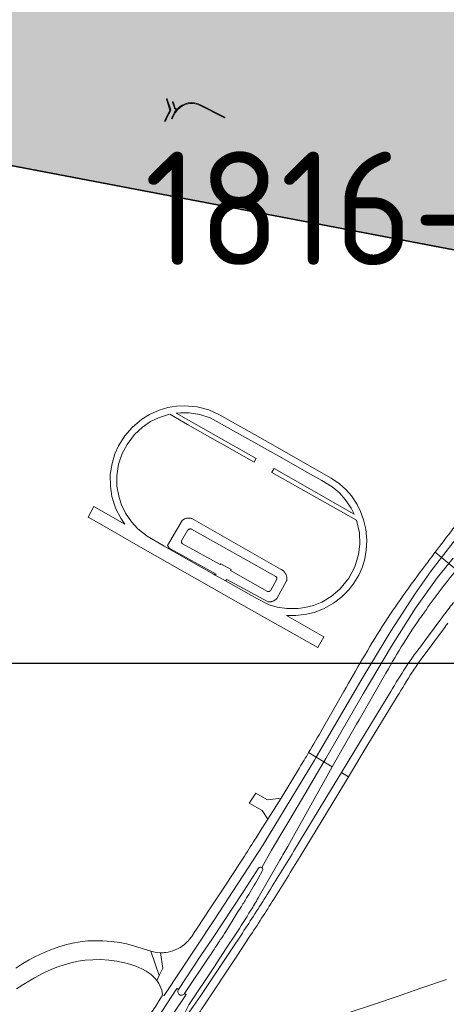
# Model space of a CAD drawing. Extents: x 148869 to 161638, y 453607 to 469810.
# Tile 35 of 256: x 153652 to 153840, y 460155 to 460589. Entities that reach past the tile are written whole.
import ezdxf
from ezdxf.enums import TextEntityAlignment as Align

# ---------------------------------------------------------------- set-up
doc = ezdxf.new("R2010")
doc.units = 0
doc.layers.get('DEFPOINTS').update_dxf_attribs({"linetype": 'CONTINUOUS'})
doc.layers.add('2021', color=41, linetype='CONTINUOUS')
doc.layers.add('2021 hatch', color=41, linetype='CONTINUOUS')
for name, color, linetype, lineweight in [('B-RO-VH-VERHARDING_ASFALT-GV', 251, 'CONTINUOUS', 18), ('B-RO-VH-VERHARDING_GESLOTEN-GV', 251, 'CONTINUOUS', 18), ('B-RO-VH-VERHARDING_HALFVERHARDING-GV', 251, 'CONTINUOUS', 18), ('B-RO-VH-VERHARDING_OPEN-GV', 251, 'CONTINUOUS', 18), ('N-OI-KG-BEHEERGRENS-G-2021', 221, 'XX-WERKGRENS', 35), ('X-XX-AL-TEKENBLAD-KADER-G-OZ', 1, 'CONTINUOUS', 25), ('X-XX-AL-TEKENBLAD-T25', 2, 'CONTINUOUS', 25)]:
    doc.layers.add(name, color=color, linetype=linetype, lineweight=lineweight)
doc.styles.add('NLCS-ISO-M1000-T35', font='NLCS-ISO.ttf', dxfattribs={"height": 3.5})
doc.linetypes.add('XX-WERKGRENS', pattern='A,0,[137,NLCS.SHX,S=0.1,R=0,X=-1.1,Y=-1.35],-6', length=6)

msp = doc.modelspace()

# ---------------------------------------------------------------- hatches: boundary and pattern name
at = {"layer": '2021 hatch', "transparency": 33554636}
h = msp.add_hatch(color=256, dxfattribs=at)
h.dxf.hatch_style = 1
h.paths.add_polyline_path([(153826.57, 462066.25), (153947.46, 462191.01), (154055.28, 462277.11), (154084.55, 462323.51), (154239.31, 462326.82), (154306.49, 462353.82), (154388.2, 462469.94), (154437.2, 462500.14), (154551.66, 462589.48), (154652.94, 462620.29), (154689.97, 462631.74), (154910.27, 462447.69), (154936.89, 462395.54), (154956.69, 462367.04), (154981.01, 462341.27), (155014.96, 462312.37), (155089.08, 462252), (155130.97, 462169.29), (155163.94, 462056.17), (155148.2, 461966.87), (155196.02, 461912.58), (155217.82, 461862.57), (155303.92, 461822.34), (155485.37, 461548.33), (155521.4, 461502.48), (155581.82, 461452.82), (155601.14, 461355.07), (155613.01, 461296.61), (155560.2, 461155.81), (155085.91, 460999.21), (155039.1, 460983.21), (155010.86, 460976.06), (154725.47, 460991.08), (154655.4, 460953.15), (154605.07, 460869.27), (154486.06, 460830.39), (154402.82, 460843.98), (154171.11, 460596.17), (154145.15, 460533.59), (154069.54, 460287.95), (153971.58, 460462.91), (153513.93, 460549.99), (153569.41, 460682.03), (152881.49, 461034.8), (152904.11, 461239.2), (152951.54, 461324.49), (152972.83, 461377.93), (153021.69, 461437.41), (153109.43, 461452.97), (153391.54, 461591.62), (153665.34, 461928.76), (153805.21, 461951.08)])

# ---------------------------------------------------------------- linework, layer by layer
at = {"layer": '2021', "flags": 128}
msp.add_lwpolyline([(155601.14, 461355.07), (155613.01, 461296.61), (155560.2, 461155.81), (155085.91, 460999.21), (155039.1, 460983.21), (155010.86, 460976.06), (154725.47, 460991.08), (154655.4, 460953.15), (154605.07, 460869.27), (154486.06, 460830.39), (154402.82, 460843.98), (154171.11, 460596.17), (154145.15, 460533.59), (154069.54, 460287.95), (153971.58, 460462.91), (153513.93, 460549.99), (153569.41, 460682.03), (152881.49, 461034.8), (152904.11, 461239.2), (152951.54, 461324.49), (152972.83, 461377.93)], dxfattribs=at)
at = {"layer": 'B-RO-VH-VERHARDING_ASFALT-GV', "flags": 128}
for points in [[(153715.95, 460543.87), (153716.42, 460543.97), (153717.41, 460546), (153718.56, 460548.1), (153718.82, 460548.66), (153718.64, 460549.29), (153717.26, 460553.61), (153717.2, 460553.77), (153717.08, 460553.75), (153716.89, 460553.68), (153718.44, 460548.71), (153716.11, 460544.24)], [(153730.39, 460418.06), (153724.7, 460418.57), (153721.28, 460418.39), (153717.56, 460417.79), (153713.71, 460416.64), (153709.48, 460414.72), (153705.99, 460412.58), (153701.79, 460409), (153698.55, 460405.35), (153695.72, 460400.89), (153694.18, 460397.31), (153692.9, 460393.08), (153692.08, 460388.22), (153692.16, 460382.98), (153692.77, 460378.51), (153694.63, 460373.14), (153696.74, 460369.02), (153698.59, 460366.33), (153684.89, 460374.14), (153682.37, 460369.51), (153687.33, 460366.67), (153705.41, 460356.31), (153748.66, 460331.72), (153783.6, 460312.12), (153786.24, 460316.73), (153769.72, 460326.2), (153773.94, 460326.15), (153778.57, 460326.7), (153782, 460327.55), (153786.09, 460329.1), (153790.45, 460331.54), (153794.18, 460334.43), (153797.23, 460337.53), (153799.48, 460340.41), (153801.6, 460343.91), (153803.23, 460347.66), (153804.29, 460351.13), (153804.94, 460354.91), (153805.12, 460359.41), (153804.76, 460364.14), (153803.77, 460368.35), (153802.44, 460371.9), (153800.95, 460375), (153798.34, 460378.86), (153795.94, 460381.66), (153793.17, 460384.13), (153789.48, 460386.73), (153760.42, 460403.26), (153740.24, 460414.62), (153735.5, 460416.76)], [(153721.09, 460415.32), (153723.13, 460415.47), (153726.87, 460415.44), (153731.66, 460414.7), (153736.11, 460413.24), (153755.36, 460402.57), (153768.77, 460394.98), (153778.79, 460389.29), (153785.38, 460385.57), (153789.87, 460382.91), (153793.16, 460380.19), (153795.66, 460377.24), (153798.28, 460373.39), (153799.64, 460370.78), (153764.29, 460390.91), (153764.22, 460390.79), (153763.38, 460389.35), (153763.3, 460389.22), (153800.66, 460368.14), (153801.96, 460362.51), (153802.12, 460357.62), (153801.56, 460353.1), (153799.92, 460347.65), (153797.28, 460342.55), (153793.23, 460337.7), (153789.46, 460334.5), (153785.29, 460331.98), (153781.74, 460330.61), (153777.86, 460329.63), (153774.9, 460329.19), (153769.93, 460329.2), (153765.69, 460329.82), (153762.19, 460330.93), (153756.69, 460333.63), (153742.96, 460341.38), (153738.37, 460343.98), (153737.68, 460344.37), (153715.9, 460356.67), (153715.38, 460356.97), (153713.64, 460357.98), (153708.39, 460361.04), (153704.26, 460364.37), (153701.45, 460367.39), (153698.88, 460371.17), (153697.11, 460374.92), (153696.01, 460378.2), (153695.09, 460383.11), (153695.01, 460387.62), (153695.82, 460392.77), (153697.39, 460397.48), (153699.5, 460401.54), (153702.86, 460405.91), (153706.39, 460409.13), (153709.87, 460411.59), (153713.31, 460413.26), (153716.93, 460414.48), (153718.38, 460414.84), (153726.21, 460410.3), (153739.39, 460402.85), (153741.26, 460401.79), (153755.52, 460393.74), (153755.59, 460393.87), (153756.33, 460395.14), (153756.41, 460395.26)]]:
    msp.add_lwpolyline(points, close=True, dxfattribs=at)
for points in [[(153721.58, 460549.28), (153720.78, 460549.72), (153719.87, 460552.42), (153719.72, 460552.39), (153719.57, 460552.31), (153720.36, 460549.83), (153720.5, 460549.47), (153721.35, 460548.99), (153721.05, 460548.64), (153720.45, 460547.82), (153720.17, 460547.25), (153719.11, 460545.12), (153719.39, 460544.95), (153720.77, 460547.62)], [(153731.79, 460550.86), (153742.49, 460545.33), (153742.53, 460545.42), (153742.64, 460545.69), (153731.94, 460551.19)]]:
    msp.add_lwpolyline(points, dxfattribs=at)
at = {"layer": 'B-RO-VH-VERHARDING_ASFALT-GV'}
for points in [[(153720.77, 460547.62, -0.390073), (153731.79, 460550.86)], [(153731.94, 460551.19, 0.331322), (153721.58, 460549.28)]]:
    msp.add_lwpolyline(points, format="xyb", dxfattribs=at)
at = {"layer": 'B-RO-VH-VERHARDING_GESLOTEN-GV', "flags": 128}
for points in [[(153835.28, 460354.03), (153838.11, 460351.71), (153848.84, 460365.47), (153861.32, 460380.63), (153871.44, 460391.79), (153879.73, 460399.9), (153888.83, 460408.24), (153896.89, 460415.18), (153905.72, 460422.29), (153908.94, 460424.57), (153906.99, 460427.48)], [(153910.95, 460421.57), (153910.85, 460421.71), (153908.94, 460424.57), (153905.72, 460422.29), (153896.89, 460415.18), (153888.83, 460408.24), (153879.73, 460399.9), (153871.44, 460391.79), (153861.32, 460380.63), (153848.84, 460365.47), (153838.11, 460351.71), (153841.33, 460349.07), (153843.27, 460351.47)], [(153779.53, 460265.78), (153782.89, 460263.74), (153803.56, 460299.09), (153815.79, 460319.23), (153826.34, 460335.5), (153833.53, 460345.83), (153838.11, 460351.71), (153835.28, 460354.03)], [(153844.69, 460346.32), (153841.33, 460349.07), (153836.14, 460342.68), (153826.65, 460329.34), (153816.05, 460312.65), (153803.61, 460291.65), (153787.03, 460263.19), (153786.18, 460261.74), (153789.89, 460259.49)], [(153838.19, 460325.14), (153834.82, 460320.61), (153831.46, 460316.08), (153828.76, 460312.42), (153826.06, 460308.77)], [(153828.68, 460306.31), (153834.22, 460313.84), (153839.77, 460321.36)], [(153795.01, 460292.68), (153785.61, 460276.26)], [(153815.68, 460292.63), (153802.8, 460271.48), (153793.98, 460257.01), (153797.07, 460255.14), (153805.67, 460269.31), (153818.57, 460290.47)], [(153789.89, 460259.49), (153795.92, 460270.03)], [(153714.31, 460177.58), (153715.25, 460170.75), (153713.71, 460167.6), (153712.61, 460165.34), (153713.48, 460164.08), (153714.27, 460162.5), (153714.81, 460161.09), (153715.06, 460160.03), (153715.13, 460159.12), (153715.88, 460158.74), (153737.7, 460191.78), (153759.18, 460224.64), (153782.12, 460262.41), (153782.89, 460263.74), (153779.53, 460265.78)], [(153758.9, 460215.16), (153763.2, 460222.81), (153774.95, 460242.52), (153786.18, 460261.74), (153782.89, 460263.74), (153782.12, 460262.41), (153759.18, 460224.64), (153737.7, 460191.78), (153715.88, 460158.74), (153715.13, 460159.12)], [(153770.31, 460224.46), (153773.54, 460230.22), (153776.76, 460236), (153789.14, 460258.18), (153789.89, 460259.49), (153786.18, 460261.74), (153774.95, 460242.52), (153763.2, 460222.81), (153758.9, 460215.16)], [(153775.48, 460259.07), (153767.39, 460245.76)], [(153775.73, 460220.04), (153792.35, 460247.37), (153797.07, 460255.14), (153793.98, 460257.01), (153789.59, 460249.81), (153772.92, 460222.24)], [(153767.39, 460245.76), (153761.51, 460236.37), (153758.96, 460232.31), (153756.39, 460228.26)], [(153751.23, 460220.17), (153749.19, 460217.01), (153747.14, 460213.85), (153745.09, 460210.69), (153743.04, 460207.54), (153735.95, 460196.89), (153730.39, 460188.41), (153729.14, 460186.51), (153728, 460184.78)], [(153757.28, 460201.73), (153761.86, 460209.7), (153766.85, 460218.38)], [(153715.13, 460159.12), (153714.93, 460158.61), (153714.08, 460157.23), (153712.15, 460154.06), (153704.13, 460142.6), (153702.21, 460141.42), (153702.15, 460141.45), (153701.6, 460140.63), (153699.46, 460137.42), (153699, 460136.76), (153706.37, 460139.23), (153714.83, 460151.75), (153721.48, 460161.87), (153722.19, 460161.4), (153732.06, 460176.37), (153737.11, 460183.91), (153741.67, 460190.73), (153750.85, 460204.61), (153757.5, 460214.85)], [(153759.22, 460213.79), (153757.22, 460210.32)], [(153749.92, 460198.03), (153748.11, 460195.13), (153746.29, 460192.23), (153744.64, 460189.59), (153742.98, 460186.94)], [(153650.75, 460161.71), (153654.79, 460164.24), (153658.76, 460166.55), (153662.5, 460168.54), (153665.7, 460170.04), (153669.05, 460171.38), (153671.78, 460172.31), (153674.77, 460173.16), (153678.03, 460173.88), (153681.14, 460174.31), (153684.4, 460174.54), (153687.77, 460174.59), (153691.47, 460174.37), (153695.05, 460173.89), (153698.38, 460173.1), (153700.69, 460172.55), (153703.37, 460171.66), (153706.1, 460170.52), (153707.96, 460169.46), (153710.09, 460167.94), (153711.6, 460166.56), (153712.61, 460165.34), (153713.71, 460167.6), (153709.95, 460178.32), (153707.04, 460179.21), (153702.9, 460180.55), (153699.25, 460181.51), (153696.38, 460182.07), (153692.64, 460182.54), (153688.78, 460182.79), (153685.2, 460182.91), (153682.19, 460182.77), (153678.9, 460182.4), (153675.48, 460181.8), (153672.38, 460181.06), (153669.43, 460180.18), (153666.61, 460179.16), (153662.95, 460177.67), (153659.17, 460175.88), (153656.43, 460174.45), (153653.61, 460172.82), (153650.57, 460170.8)], [(153721.28, 460144.23), (153721.46, 460144.3), (153721.96, 460145.05), (153722.28, 460145.53), (153723.98, 460149.01), (153726.78, 460154.64), (153737.78, 460171.14), (153743.41, 460179.7), (153747.31, 460185.63)], [(153750.34, 460186.28), (153745.19, 460178.52), (153739.37, 460169.74), (153731.73, 460158.29), (153728.58, 460153.87), (153722.84, 460145.63), (153722.63, 460145.28), (153722.11, 460144.52), (153722.28, 460144.58), (153728.25, 460146.57), (153728.74, 460147.31), (153730.14, 460149.43), (153731.7, 460151.78), (153732.36, 460152.77), (153732.4, 460152.82), (153748.15, 460176.53), (153753.38, 460184.4)], [(153740.61, 460183.26), (153740.23, 460182.67), (153739.85, 460182.09)], [(153735.87, 460176.09), (153724.85, 460159.61), (153725.58, 460159.22), (153713.82, 460141.73), (153721.28, 460144.23)], [(153840.24, 460165.84), (153829.03, 460162), (153818.91, 460158.52), (153808.58, 460155), (153796.98, 460151.07)], [(153722.19, 460161.4), (153721.48, 460161.87), (153714.83, 460151.75), (153706.37, 460139.23), (153713.82, 460141.73), (153725.58, 460159.22), (153724.85, 460159.61)]]:
    msp.add_lwpolyline(points, dxfattribs=at)
at = {"layer": 'B-RO-VH-VERHARDING_GESLOTEN-GV'}
for points in [[(153851.07, 460374.47, 0.006157), (153835.28, 460354.03)], [(153835.28, 460354.03, 0.001775), (153830.89, 460348.17)], [(153830.89, 460348.17, 0.017369), (153811.91, 460321.33)], [(153830.57, 460327.67, -0.019048), (153844.69, 460346.32)], [(153843.4, 460331.86, 0.009641), (153838.19, 460325.14)], [(153814.68, 460302.73, -0.027309), (153830.57, 460327.67)], [(153839.77, 460321.36, -0.007397), (153840.82, 460322.73)], [(153811.91, 460321.33, 0.009245), (153795.01, 460292.68)], [(153826.06, 460308.77, 0.015788), (153822.4, 460303.46)], [(153825.14, 460301.14, -0.016049), (153828.68, 460306.31)], [(153795.92, 460270.03, -0.001915), (153814.68, 460302.73)], [(153822.4, 460303.46, 0.008034), (153815.68, 460292.63)], [(153818.57, 460290.47, -0.008104), (153825.14, 460301.14)], [(153785.61, 460276.26, -0.005182), (153779.53, 460265.78)], [(153779.53, 460265.78, -0.003436), (153775.48, 460259.07)], [(153756.39, 460228.26, -0.001359), (153751.23, 460220.17)], [(153766.85, 460218.38, 0.002377), (153770.31, 460224.46)], [(153772.92, 460222.24, -0.002906), (153767.17, 460212.75)], [(153770.01, 460210.6, 0.002688), (153775.73, 460220.04)], [(153757.5, 460214.85, -0.198925), (153758.14, 460215.3)], [(153758.14, 460215.3, -0.198987), (153758.9, 460215.16)], [(153758.9, 460215.16, -0.194224), (153759.34, 460214.54)], [(153759.34, 460214.54, -0.192446), (153759.22, 460213.79)], [(153757.22, 460210.32, -0.003216), (153752.51, 460202.26)], [(153767.17, 460212.75, -0.002952), (153761.32, 460203.32)], [(153764.19, 460201.23, 0.002689), (153770.01, 460210.6)], [(153752.51, 460202.26, -0.006047), (153749.92, 460198.03)], [(153754.04, 460196.3, 0.008293), (153757.28, 460201.73)], [(153761.32, 460203.32, -0.002572), (153755.87, 460194.77)], [(153758.83, 460192.79, 0.002523), (153764.19, 460201.23)], [(153747.31, 460185.63, 0.004025), (153754.04, 460196.3)], [(153755.87, 460194.77, -0.002572), (153750.34, 460186.28)], [(153753.38, 460184.4, 0.00244), (153758.83, 460192.79)], [(153728, 460184.78, -0.072934), (153724.8, 460181.27)], [(153742.98, 460186.94, -0.004812), (153740.61, 460183.26)], [(153720.73, 460178.83, -0.064991), (153716.63, 460177.72)], [(153724.8, 460181.27, -0.073148), (153720.73, 460178.83)], [(153739.85, 460182.09, -0.002197), (153735.87, 460176.09)], [(153716.63, 460177.72, -0.035694), (153714.31, 460177.58)], [(153721.9, 460160.18, -0.202596), (153722.19, 460161.4)], [(153722.57, 460159.13, -0.202729), (153721.9, 460160.18)], [(153723.82, 460158.88, -0.206359), (153722.57, 460159.13)], [(153724.85, 460159.61, -0.206738), (153723.82, 460158.88)]]:
    msp.add_lwpolyline(points, format="xyb", dxfattribs=at)
at = {"layer": 'B-RO-VH-VERHARDING_GESLOTEN-GV', "flags": 128}
for points in [[(153838.11, 460351.71), (153833.53, 460345.83), (153826.34, 460335.5), (153815.79, 460319.23), (153803.56, 460299.09), (153782.89, 460263.74), (153786.18, 460261.74), (153787.03, 460263.19), (153803.61, 460291.65), (153816.05, 460312.65), (153826.65, 460329.34), (153836.14, 460342.68), (153841.33, 460349.07)], [(153714.3, 460177.6), (153712.32, 460177.75), (153709.95, 460178.32), (153713.71, 460167.6), (153715.25, 460170.75), (153714.31, 460177.58)]]:
    msp.add_lwpolyline(points, close=True, dxfattribs=at)
at = {"layer": 'B-RO-VH-VERHARDING_HALFVERHARDING-GV', "flags": 128}
for points in [[(153726.96, 460369.06), (153726.69, 460369.07), (153726.43, 460369.06), (153726.16, 460369.04), (153725.9, 460369), (153725.64, 460368.94), (153725.38, 460368.87), (153725.13, 460368.78), (153724.89, 460368.68), (153724.65, 460368.57), (153724.41, 460368.43), (153724.19, 460368.29), (153723.98, 460368.14), (153723.82, 460368.01), (153717.41, 460357.06), (153717.47, 460356.86), (153717.55, 460356.67), (153717.64, 460356.49), (153717.75, 460356.31), (153717.87, 460356.14), (153718, 460355.98), (153718.15, 460355.83), (153718.3, 460355.7), (153718.47, 460355.57), (153718.62, 460355.47), (153738.72, 460344.38), (153738.37, 460343.98), (153742.96, 460341.38), (153743.46, 460342.04), (153761.43, 460332.26), (153761.68, 460332.21), (153761.93, 460332.18), (153762.19, 460332.17), (153762.45, 460332.17), (153762.71, 460332.18), (153762.96, 460332.22), (153763.21, 460332.27), (153763.46, 460332.33), (153763.71, 460332.41), (153763.95, 460332.5), (153764.18, 460332.61), (153764.41, 460332.74), (153764.62, 460332.87), (153764.83, 460333.02), (153765.03, 460333.19), (153765.22, 460333.36), (153765.4, 460333.55), (153765.52, 460333.7), (153769.83, 460341.36), (153769.88, 460341.63), (153769.91, 460341.9), (153769.93, 460342.17), (153769.93, 460342.45), (153769.92, 460342.72), (153769.89, 460342.99), (153769.85, 460343.26), (153769.79, 460343.53), (153769.71, 460343.79), (153769.62, 460344.05), (153769.52, 460344.3), (153769.4, 460344.54), (153769.26, 460344.78), (153769.11, 460345.01), (153768.95, 460345.23), (153768.78, 460345.44), (153768.59, 460345.64), (153768.39, 460345.83), (153768.19, 460346.01), (153767.97, 460346.17), (153767.74, 460346.32), (153767.51, 460346.46), (153767.26, 460346.59), (153767.19, 460346.62), (153728, 460368.87), (153727.75, 460368.94), (153727.49, 460369), (153727.22, 460369.04)], [(153727.15, 460364.28), (153727.3, 460364.29), (153727.45, 460364.29), (153727.6, 460364.27), (153727.74, 460364.24), (153727.89, 460364.19), (153727.92, 460364.18), (153765.06, 460343.3), (153765.17, 460343.22), (153765.26, 460343.13), (153765.34, 460343.03), (153765.41, 460342.92), (153765.46, 460342.8), (153765.5, 460342.68), (153765.52, 460342.55), (153765.53, 460342.42), (153765.52, 460342.29), (153765.5, 460342.16), (153765.49, 460342.14), (153762.67, 460337), (153762.5, 460336.92), (153762.32, 460336.85), (153762.14, 460336.79), (153761.95, 460336.75), (153761.76, 460336.72), (153761.58, 460336.7), (153761.4, 460336.7), (153745.05, 460345.91), (153745.36, 460346.39), (153740.79, 460348.86), (153740.52, 460348.59), (153724.01, 460357.75), (153723.9, 460357.83), (153723.8, 460357.92), (153723.71, 460358.03), (153723.63, 460358.14), (153723.57, 460358.27), (153723.52, 460358.39), (153723.49, 460358.53), (153723.48, 460358.66), (153723.48, 460358.8), (153723.49, 460358.94), (153723.52, 460359.07), (153726.36, 460363.87), (153726.47, 460363.97), (153726.6, 460364.06), (153726.72, 460364.14), (153726.86, 460364.2), (153727, 460364.24)]]:
    msp.add_lwpolyline(points, close=True, dxfattribs=at)
at = {"layer": 'B-RO-VH-VERHARDING_OPEN-GV', "flags": 128}
msp.add_lwpolyline([(153761.51, 460236.37), (153767.39, 460245.76), (153761.35, 460245.01), (153761.15, 460245.13), (153756.3, 460247.88), (153753.29, 460243.5), (153759.03, 460240.23)], close=True, dxfattribs=at)
for points in [[(153757.5, 460214.85), (153750.85, 460204.61), (153741.67, 460190.73), (153737.11, 460183.91), (153732.06, 460176.37), (153722.19, 460161.4)], [(153757.22, 460210.32), (153759.22, 460213.79)], [(153742.98, 460186.94), (153744.64, 460189.59), (153746.29, 460192.23), (153748.11, 460195.13), (153749.92, 460198.03)], [(153739.85, 460182.09), (153740.23, 460182.67), (153740.61, 460183.26)], [(153724.85, 460159.61), (153735.87, 460176.09)]]:
    msp.add_lwpolyline(points, dxfattribs=at)
at = {"layer": 'B-RO-VH-VERHARDING_OPEN-GV'}
for points in [[(153758.14, 460215.3, 0.198925), (153757.5, 460214.85)], [(153758.9, 460215.16, 0.198987), (153758.14, 460215.3)], [(153759.34, 460214.54, 0.194224), (153758.9, 460215.16)], [(153759.22, 460213.79, 0.192446), (153759.34, 460214.54)], [(153752.51, 460202.26, 0.003216), (153757.22, 460210.32)], [(153749.92, 460198.03, 0.006047), (153752.51, 460202.26)], [(153740.61, 460183.26, 0.004812), (153742.98, 460186.94)], [(153735.87, 460176.09, 0.002197), (153739.85, 460182.09)], [(153722.19, 460161.4, 0.202596), (153721.9, 460160.18)], [(153721.9, 460160.18, 0.202729), (153722.57, 460159.13)], [(153722.57, 460159.13, 0.206359), (153723.82, 460158.88)], [(153723.82, 460158.88, 0.206738), (153724.85, 460159.61)]]:
    msp.add_lwpolyline(points, format="xyb", dxfattribs=at)
at = {"layer": 'DEFPOINTS', "flags": 128}
msp.add_lwpolyline([(153544.1, 460305.02), (153544.1, 460735.52), (154159.1, 460735.52), (154159.1, 460402.65), (154093.77, 460402.65), (154093.77, 460408.69), (154018.15, 460408.69), (154018.15, 460305.02)], close=True, dxfattribs=at)
at = {"layer": 'N-OI-KG-BEHEERGRENS-G-2021', "flags": 128}
msp.add_lwpolyline([(153826.57, 462066.25), (153947.46, 462191.01), (154055.28, 462277.11), (154084.55, 462323.51), (154239.31, 462326.82), (154306.49, 462353.82), (154388.2, 462469.94), (154437.2, 462500.14), (154551.66, 462589.48), (154652.94, 462620.29), (154689.97, 462631.74), (154910.27, 462447.69), (154936.89, 462395.54), (154956.69, 462367.04), (154981.01, 462341.27), (155014.96, 462312.37), (155089.08, 462252), (155130.97, 462169.29), (155163.94, 462056.17), (155148.2, 461966.87), (155196.02, 461912.58), (155217.82, 461862.57), (155303.92, 461822.34), (155485.37, 461548.33), (155521.4, 461502.48), (155581.82, 461452.82), (155601.14, 461355.07), (155613.01, 461296.61), (155560.2, 461155.81), (155085.91, 460999.21), (155039.1, 460983.21), (155010.86, 460976.06), (154725.47, 460991.08), (154655.4, 460953.15), (154605.07, 460869.27), (154486.06, 460830.39), (154402.82, 460843.98), (154171.11, 460596.17), (154145.15, 460533.59), (154069.54, 460287.95), (153971.58, 460462.91), (153513.93, 460549.99), (153569.41, 460682.03), (152881.49, 461034.8), (152904.11, 461239.2), (152951.54, 461324.49), (152972.83, 461377.93), (153021.69, 461437.41), (153109.43, 461452.97), (153391.54, 461591.62), (153665.34, 461928.76), (153805.21, 461951.08)], close=True, dxfattribs=at)
at = {"layer": 'X-XX-AL-TEKENBLAD-KADER-G-OZ'}
msp.add_lwpolyline([(153544.1, 460735.52), (154159.1, 460735.52), (154159.1, 460305.02), (153544.1, 460305.02)], close=True, dxfattribs=at)

# ---------------------------------------------------------------- texts
at = {"layer": 'X-XX-AL-TEKENBLAD-T25', "style": 'NLCS-ISO-M1000-T35'}
msp.add_text('1816-R', height=50, dxfattribs=at).set_placement((153707.14, 460465.51), align=Align.BOTTOM_LEFT)

doc.saveas('drawing.dxf')
